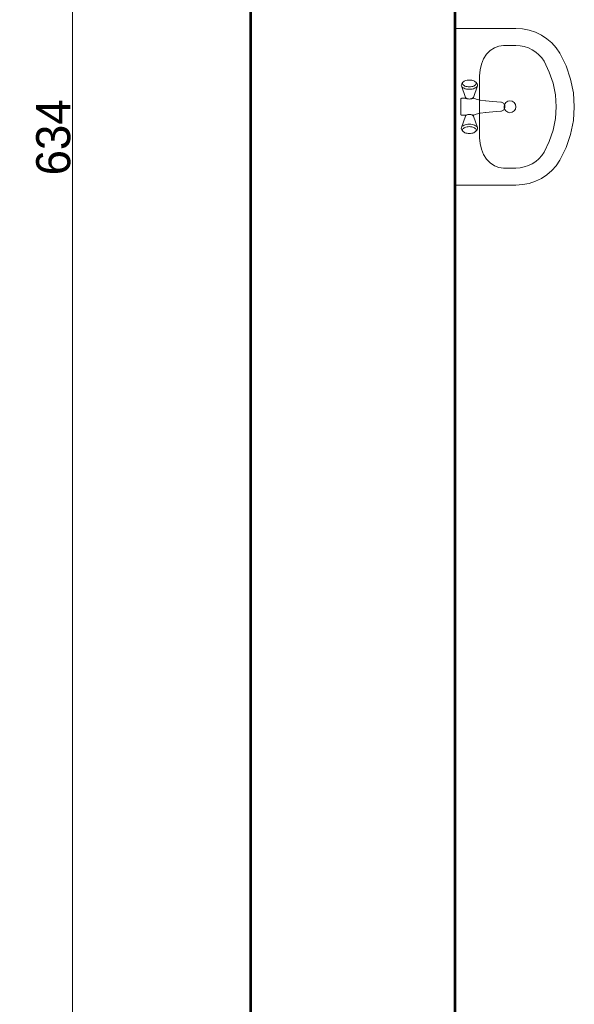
# Model space of a CAD drawing. Header units: inches. Extents: x -21887 to 84279, y -131485 to 67836.
# Tile 239 of 256: x 66622 to 68251, y 36034 to 38926. Entities that reach past the tile are written whole.
import ezdxf

# ---------------------------------------------------------------- set-up
doc = ezdxf.new("R2010")
doc.units = ezdxf.units.IN
doc.header["$MEASUREMENT"] = 0
doc.layers.get('0').update_dxf_attribs({"lineweight": 13})
doc.layers.get('Defpoints').update_dxf_attribs({"lineweight": 13})
for name, color, linetype, lineweight in [('AI_MURY', 7, 'Continuous', 53), ('Dimensioning', 7, 'Continuous', 13), ('Furniture & Equipment', 7, 'Continuous', 13), ('PODCIAGI', 7, 'Continuous', 13)]:
    doc.layers.add(name, color=color, linetype=linetype, lineweight=lineweight)
doc.styles.add('GENERATED_STYLE_7', font='txt')
doc.styles.add('Style-Courier New', font='txt')
doc.dimstyles.new('Dimstyle_4', dxfattribs={"dimtxt": 100, "dimasz": 95, "dimexe": 0, "dimexo": 0, "dimgap": 0.09, "dimtad": 1, "dimdec": 0, "dimlfac": 0.1, "dimzin": 0, "dimdsep": 46, "dimlunit": 5, "dimtxsty": 'GENERATED_STYLE_7', "dimblk": 'ARROWHEAD_6', "dimcen": 0.09, "dimclrd": 161, "dimclre": 161, "dimclrt": 7, "dimadec": 0, "dimazin": 0, "dimtfac": 1, "dimtdec": 0, "dimtmove": 0, "dimatfit": 3, "dimfxl": 0, "dimtolj": 1, "dimtzin": 0, "dimarcsym": 0})

# ---------------------------------------------------------------- blocks, each defined once
blk = doc.blocks.new('Basin 01_59')
at = {"layer": 'Furniture & Equipment', "color": 9, "linetype": 'Continuous'}
for p, q in [((0, 350), (0, 171.8)), ((460, 350), (0, 350)), ((460, 350), (460, 171.8)), ((152.8, 318.2), (152.1, 315)), ((152.8, 318.2), (152.1, 315)), ((153.8, 321.1), (152.8, 318.2)), ((153.8, 321.1), (152.8, 318.2)), ((155.1, 323.5), (153.8, 321.1)), ((155.1, 323.5), (153.8, 321.1)), ((156.5, 325.5), (155.1, 323.5)), ((156.5, 325.5), (155.1, 323.5)), ((158.1, 327), (156.5, 325.5)), ((158.1, 327), (156.5, 325.5)), ((162.6, 330.7), (158.1, 327)), ((162.6, 330.7), (158.1, 327)), ((159.8, 327.9), (158.1, 327)), ((159.8, 327.9), (158.1, 327)), ((161.5, 328.2), (159.8, 327.9)), ((161.5, 328.2), (159.8, 327.9)), ((163.2, 327.9), (161.5, 328.2)), ((163.2, 327.9), (161.5, 328.2)), ((164.6, 331.8), (162.6, 330.7)), ((164.6, 331.8), (162.6, 330.7)), ((164.9, 327), (163.2, 327.9)), ((164.9, 327), (163.2, 327.9)), ((166.7, 332.2), (164.6, 331.8)), ((166.7, 332.2), (164.6, 331.8)), ((166.5, 325.5), (164.9, 327)), ((166.5, 325.5), (164.9, 327)), ((167.9, 323.5), (166.5, 325.5)), ((167.9, 323.5), (166.5, 325.5)), ((168.8, 331.8), (166.7, 332.2)), ((168.8, 331.8), (166.7, 332.2)), ((169.2, 321.1), (167.9, 323.5)), ((169.2, 321.1), (167.9, 323.5)), ((170.8, 330.7), (168.8, 331.8)), ((202.4, 320), (168.8, 331.8)), ((170.8, 330.7), (168.8, 331.8)), ((202.4, 320), (168.8, 331.8)), ((170.2, 318.2), (169.2, 321.1)), ((170.2, 318.2), (169.2, 321.1)), ((170.9, 315), (170.2, 318.2)), ((170.9, 315), (170.2, 318.2)), ((172.7, 329), (170.8, 330.7)), ((172.7, 329), (170.8, 330.7)), ((174.4, 326.6), (172.7, 329)), ((174.4, 326.6), (172.7, 329)), ((175.9, 323.6), (174.4, 326.6)), ((175.9, 323.6), (174.4, 326.6)), ((177.1, 320.2), (175.9, 323.6)), ((177.1, 320.2), (175.9, 323.6)), ((178, 316.4), (177.1, 320.2)), ((178, 316.4), (177.1, 320.2)), ((203.4, 319.5), (202.4, 320)), ((203.4, 319.5), (202.4, 320)), ((204.3, 318.6), (203.4, 319.5)), ((204.3, 318.6), (203.4, 319.5)), ((205.2, 317.4), (204.3, 318.6)), ((205.2, 317.4), (204.3, 318.6)), ((206.7, 318.2), (204.6, 318.2)), ((206.7, 318.2), (204.6, 318.2)), ((205.2, 331.2), (205, 330.7)), ((205.2, 331.2), (205, 330.7)), ((205, 330.7), (205, 330.2)), ((205, 330.7), (205, 330.2)), ((205, 330.2), (205, 318.2)), ((205, 330.2), (205, 318.2)), ((205.4, 331.7), (205.2, 331.2)), ((205.4, 331.7), (205.2, 331.2)), ((205.7, 332.1), (205.4, 331.7)), ((205.7, 332.1), (205.4, 331.7)), ((206.1, 332.5), (205.7, 332.1)), ((206.1, 332.5), (205.7, 332.1)), ((206.5, 332.8), (206.1, 332.5)), ((206.5, 332.8), (206.1, 332.5)), ((207, 333), (206.5, 332.8)), ((207, 333), (206.5, 332.8)), ((207.5, 333.2), (207, 333)), ((207.5, 333.2), (207, 333)), ((208, 333.2), (207.5, 333.2)), ((208, 333.2), (207.5, 333.2)), ((252, 333.2), (208, 333.2)), ((252, 333.2), (208, 333.2)), ((252.5, 333.2), (252, 333.2)), ((252.5, 333.2), (252, 333.2)), ((253, 333), (252.5, 333.2)), ((253, 333), (252.5, 333.2)), ((253.5, 332.8), (253, 333)), ((253.5, 332.8), (253, 333)), ((253.9, 332.5), (253.5, 332.8)), ((253.9, 332.5), (253.5, 332.8)), ((255.4, 318.2), (253.5, 318.2)), ((255.4, 318.2), (253.5, 318.2)), ((254.3, 332.1), (253.9, 332.5)), ((254.3, 332.1), (253.9, 332.5)), ((254.6, 331.7), (254.3, 332.1)), ((254.6, 331.7), (254.3, 332.1)), ((254.8, 331.2), (254.6, 331.7)), ((254.8, 331.2), (254.6, 331.7)), ((255, 330.7), (254.8, 331.2)), ((255, 330.7), (254.8, 331.2)), ((255.7, 318.6), (254.8, 317.4)), ((255.7, 318.6), (254.8, 317.4)), ((255, 330.2), (255, 330.7)), ((255, 330.2), (255, 330.7)), ((255, 318.2), (255, 330.2)), ((255, 318.2), (255, 330.2)), ((256.6, 319.5), (255.7, 318.6)), ((256.6, 319.5), (255.7, 318.6)), ((257.6, 320), (256.6, 319.5)), ((257.6, 320), (256.6, 319.5)), ((257.6, 320), (291.2, 331.8)), ((257.6, 320), (291.2, 331.8)), ((282.9, 320.2), (282, 316.4)), ((282.9, 320.2), (282, 316.4)), ((284.1, 323.6), (282.9, 320.2)), ((284.1, 323.6), (282.9, 320.2)), ((285.6, 326.6), (284.1, 323.6)), ((285.6, 326.6), (284.1, 323.6)), ((287.3, 329), (285.6, 326.6)), ((287.3, 329), (285.6, 326.6)), ((289.2, 330.7), (287.3, 329)), ((289.2, 330.7), (287.3, 329)), ((289.8, 318.2), (289.1, 315)), ((289.8, 318.2), (289.1, 315)), ((291.2, 331.8), (289.2, 330.7)), ((291.2, 331.8), (289.2, 330.7)), ((290.8, 321.1), (289.8, 318.2)), ((290.8, 321.1), (289.8, 318.2)), ((292.1, 323.5), (290.8, 321.1)), ((292.1, 323.5), (290.8, 321.1)), ((293.3, 332.2), (291.2, 331.8)), ((293.3, 332.2), (291.2, 331.8)), ((293.5, 325.5), (292.1, 323.5)), ((293.5, 325.5), (292.1, 323.5)), ((295.4, 331.8), (293.3, 332.2)), ((295.4, 331.8), (293.3, 332.2)), ((295.1, 327), (293.5, 325.5)), ((295.1, 327), (293.5, 325.5)), ((296.8, 327.9), (295.1, 327)), ((296.8, 327.9), (295.1, 327)), ((297.4, 330.7), (295.4, 331.8)), ((297.4, 330.7), (295.4, 331.8)), ((298.5, 328.2), (296.8, 327.9)), ((298.5, 328.2), (296.8, 327.9)), ((297.4, 330.7), (301.9, 327)), ((297.4, 330.7), (301.9, 327)), ((300.2, 327.9), (298.5, 328.2)), ((300.2, 327.9), (298.5, 328.2)), ((301.9, 327), (300.2, 327.9)), ((301.9, 327), (300.2, 327.9)), ((303.5, 325.5), (301.9, 327)), ((303.5, 325.5), (301.9, 327)), ((304.9, 323.5), (303.5, 325.5)), ((304.9, 323.5), (303.5, 325.5)), ((306.2, 321.1), (304.9, 323.5)), ((306.2, 321.1), (304.9, 323.5)), ((307.2, 318.2), (306.2, 321.1)), ((307.2, 318.2), (306.2, 321.1)), ((307.9, 315), (307.2, 318.2)), ((307.9, 315), (307.2, 318.2)), ((151.7, 311.7), (151.5, 308.2)), ((151.7, 311.7), (151.5, 308.2)), ((151.5, 308.2), (151.7, 304.7)), ((151.5, 308.2), (151.7, 304.7)), ((152.1, 315), (151.7, 311.7)), ((152.1, 315), (151.7, 311.7)), ((151.7, 304.7), (152.1, 301.4)), ((151.7, 304.7), (152.1, 301.4)), ((152.1, 301.4), (152.8, 298.2)), ((152.1, 301.4), (152.8, 298.2)), ((152.8, 298.2), (153.8, 295.3)), ((152.8, 298.2), (153.8, 295.3)), ((153.8, 295.3), (155.1, 292.9)), ((153.8, 295.3), (155.1, 292.9)), ((155.1, 292.9), (156.5, 290.9)), ((155.1, 292.9), (156.5, 290.9)), ((156.5, 290.9), (158.1, 289.4)), ((156.5, 290.9), (158.1, 289.4)), ((158.1, 289.4), (159.8, 288.5)), ((162.6, 285.6), (158.1, 289.4)), ((158.1, 289.4), (159.8, 288.5)), ((162.6, 285.6), (158.1, 289.4)), ((163.2, 288.5), (164.9, 289.4)), ((163.2, 288.5), (164.9, 289.4)), ((164.9, 289.4), (166.5, 290.9)), ((164.9, 289.4), (166.5, 290.9)), ((166.5, 290.9), (167.9, 292.9)), ((166.5, 290.9), (167.9, 292.9)), ((167.9, 292.9), (169.2, 295.3)), ((167.9, 292.9), (169.2, 295.3)), ((202.4, 296.4), (168.8, 284.6)), ((202.4, 296.4), (168.8, 284.6)), ((169.2, 295.3), (170.2, 298.2)), ((169.2, 295.3), (170.2, 298.2)), ((170.2, 298.2), (170.9, 301.4)), ((170.2, 298.2), (170.9, 301.4)), ((171.4, 311.7), (170.9, 315)), ((171.4, 311.7), (170.9, 315)), ((170.9, 301.4), (171.4, 304.7)), ((170.9, 301.4), (171.4, 304.7)), ((171.5, 308.2), (171.4, 311.7)), ((171.5, 308.2), (171.4, 311.7)), ((171.4, 304.7), (171.5, 308.2)), ((171.4, 304.7), (171.5, 308.2)), ((172.7, 287.4), (174.4, 289.8)), ((172.7, 287.4), (174.4, 289.8)), ((174.4, 289.8), (175.9, 292.8)), ((174.4, 289.8), (175.9, 292.8)), ((175.9, 292.8), (177.1, 296.2)), ((175.9, 292.8), (177.1, 296.2)), ((177.1, 296.2), (178, 300)), ((177.1, 296.2), (178, 300)), ((178.5, 312.4), (178, 316.4)), ((178.5, 312.4), (178, 316.4)), ((178, 300), (178.5, 304)), ((178, 300), (178.5, 304)), ((178.7, 308.2), (178.5, 312.4)), ((178.7, 308.2), (178.5, 312.4)), ((178.5, 304), (178.7, 308.2)), ((178.5, 304), (178.7, 308.2)), ((202.4, 296.4), (203.4, 296.9)), ((202.4, 296.4), (203.4, 296.9)), ((203.4, 296.9), (204.3, 297.8)), ((203.4, 296.9), (204.3, 297.8)), ((204.3, 297.8), (205.2, 299)), ((204.3, 297.8), (205.2, 299)), ((207.1, 298.2), (204.6, 298.2)), ((207.1, 298.2), (204.6, 298.2)), ((205, 298.2), (205, 296.2)), ((205, 298.2), (205, 296.2)), ((205, 296.2), (205, 295.7)), ((205, 296.2), (205, 295.7)), ((205, 295.7), (205.2, 295.2)), ((205, 295.7), (205.2, 295.2)), ((205.9, 315.9), (205.2, 317.4)), ((205.9, 315.9), (205.2, 317.4)), ((205.2, 299), (205.9, 300.5)), ((205.2, 299), (205.9, 300.5)), ((205.2, 295.2), (208.1, 288.3)), ((205.2, 295.2), (208.1, 288.3)), ((206.5, 314.2), (205.9, 315.9)), ((206.5, 314.2), (205.9, 315.9)), ((205.9, 300.5), (206.5, 302.2)), ((205.9, 300.5), (206.5, 302.2)), ((207, 312.3), (206.5, 314.2)), ((207, 312.3), (206.5, 314.2)), ((206.5, 302.2), (207, 304.1)), ((206.5, 302.2), (207, 304.1)), ((207.2, 310.3), (207, 312.3)), ((207.2, 310.3), (207, 312.3)), ((207, 304.1), (207.2, 306.1)), ((207, 304.1), (207.2, 306.1)), ((207.3, 308.2), (207.2, 310.3)), ((207.3, 308.2), (207.2, 310.3)), ((207.2, 306.1), (207.3, 308.2)), ((207.2, 306.1), (207.3, 308.2)), ((254.8, 295.2), (251.9, 288.3)), ((254.8, 295.2), (251.9, 288.3)), ((252.8, 310.3), (252.7, 308.2)), ((252.8, 310.3), (252.7, 308.2)), ((252.7, 308.2), (252.8, 306.1)), ((252.7, 308.2), (252.8, 306.1)), ((253, 312.3), (252.8, 310.3)), ((253, 312.3), (252.8, 310.3)), ((252.8, 306.1), (253, 304.1)), ((252.8, 306.1), (253, 304.1)), ((253.5, 314.2), (253, 312.3)), ((253.5, 314.2), (253, 312.3)), ((253, 304.1), (253.5, 302.2)), ((253, 304.1), (253.5, 302.2)), ((255.4, 298.2), (253.2, 298.2)), ((255.4, 298.2), (253.2, 298.2)), ((254.1, 315.9), (253.5, 314.2)), ((254.1, 315.9), (253.5, 314.2)), ((253.5, 302.2), (254.1, 300.5)), ((253.5, 302.2), (254.1, 300.5)), ((254.8, 317.4), (254.1, 315.9)), ((254.8, 317.4), (254.1, 315.9)), ((254.1, 300.5), (254.8, 299)), ((254.1, 300.5), (254.8, 299)), ((254.8, 299), (255.7, 297.8)), ((254.8, 299), (255.7, 297.8)), ((254.8, 295.2), (255, 295.7)), ((254.8, 295.2), (255, 295.7)), ((255, 296.2), (255, 298.2)), ((255, 296.2), (255, 298.2)), ((255, 295.7), (255, 296.2)), ((255, 295.7), (255, 296.2)), ((255.7, 297.8), (256.6, 296.9)), ((255.7, 297.8), (256.6, 296.9)), ((256.6, 296.9), (257.6, 296.4)), ((256.6, 296.9), (257.6, 296.4)), ((257.6, 296.4), (291.2, 284.6)), ((257.6, 296.4), (291.2, 284.6)), ((281.5, 312.4), (281.3, 308.2)), ((281.5, 312.4), (281.3, 308.2)), ((281.3, 308.2), (281.5, 304)), ((281.3, 308.2), (281.5, 304)), ((282, 316.4), (281.5, 312.4)), ((282, 316.4), (281.5, 312.4)), ((281.5, 304), (282, 300)), ((281.5, 304), (282, 300)), ((282, 300), (282.9, 296.2)), ((282, 300), (282.9, 296.2)), ((282.9, 296.2), (284.1, 292.8)), ((282.9, 296.2), (284.1, 292.8)), ((284.1, 292.8), (285.6, 289.8)), ((284.1, 292.8), (285.6, 289.8)), ((285.6, 289.8), (287.3, 287.4)), ((285.6, 289.8), (287.3, 287.4)), ((288.6, 311.7), (288.5, 308.2)), ((288.6, 311.7), (288.5, 308.2)), ((288.5, 308.2), (288.6, 304.7)), ((288.5, 308.2), (288.6, 304.7)), ((289.1, 315), (288.6, 311.7)), ((289.1, 315), (288.6, 311.7)), ((288.6, 304.7), (289.1, 301.4)), ((288.6, 304.7), (289.1, 301.4)), ((289.1, 301.4), (289.8, 298.2)), ((289.1, 301.4), (289.8, 298.2)), ((289.8, 298.2), (290.8, 295.3)), ((289.8, 298.2), (290.8, 295.3)), ((290.8, 295.3), (292.1, 292.9)), ((290.8, 295.3), (292.1, 292.9)), ((292.1, 292.9), (293.5, 290.9)), ((292.1, 292.9), (293.5, 290.9)), ((293.5, 290.9), (295.1, 289.4)), ((293.5, 290.9), (295.1, 289.4)), ((295.1, 289.4), (296.8, 288.5)), ((295.1, 289.4), (296.8, 288.5)), ((297.4, 285.6), (301.9, 289.4)), ((297.4, 285.6), (301.9, 289.4)), ((300.2, 288.5), (301.9, 289.4)), ((300.2, 288.5), (301.9, 289.4)), ((301.9, 289.4), (303.5, 290.9)), ((301.9, 289.4), (303.5, 290.9)), ((303.5, 290.9), (304.9, 292.9)), ((303.5, 290.9), (304.9, 292.9)), ((304.9, 292.9), (306.2, 295.3)), ((304.9, 292.9), (306.2, 295.3)), ((306.2, 295.3), (307.2, 298.2)), ((306.2, 295.3), (307.2, 298.2)), ((307.2, 298.2), (307.9, 301.4)), ((307.2, 298.2), (307.9, 301.4)), ((308.3, 311.7), (307.9, 315)), ((308.3, 311.7), (307.9, 315)), ((307.9, 301.4), (308.3, 304.7)), ((307.9, 301.4), (308.3, 304.7)), ((308.5, 308.2), (308.3, 311.7)), ((308.5, 308.2), (308.3, 311.7)), ((308.3, 304.7), (308.5, 308.2)), ((308.3, 304.7), (308.5, 308.2)), ((138.9, 278.2), (138.9, 278.2)), ((321.1, 278.2), (138.9, 278.2)), ((159.8, 288.5), (161.5, 288.2)), ((159.8, 288.5), (161.5, 288.2)), ((161.5, 288.2), (163.2, 288.5)), ((161.5, 288.2), (163.2, 288.5)), ((162.6, 285.6), (164.6, 284.6)), ((162.6, 285.6), (164.6, 284.6)), ((164.6, 284.6), (166.7, 284.2)), ((164.6, 284.6), (166.7, 284.2)), ((166.7, 284.2), (168.8, 284.6)), ((166.7, 284.2), (168.8, 284.6)), ((168.8, 284.6), (170.8, 285.6)), ((168.8, 284.6), (170.8, 285.6)), ((170.8, 285.6), (172.7, 287.4)), ((170.8, 285.6), (172.7, 287.4)), ((208, 288.6), (210.7, 276.6)), ((208, 288.6), (210.7, 276.6)), ((210.7, 276.6), (213, 260.3)), ((210.7, 276.6), (213, 260.3)), ((213, 260.4), (215, 239.3)), ((213, 260.4), (215, 239.3)), ((247, 260.4), (245, 239.3)), ((247, 260.4), (245, 239.3)), ((249.3, 276.6), (247, 260.3)), ((249.3, 276.6), (247, 260.3)), ((252, 288.6), (249.3, 276.6)), ((252, 288.6), (249.3, 276.6)), ((287.3, 287.4), (289.2, 285.6)), ((287.3, 287.4), (289.2, 285.6)), ((289.2, 285.6), (291.2, 284.6)), ((289.2, 285.6), (291.2, 284.6)), ((291.2, 284.6), (293.3, 284.2)), ((291.2, 284.6), (293.3, 284.2)), ((293.3, 284.2), (295.4, 284.6)), ((293.3, 284.2), (295.4, 284.6)), ((295.4, 284.6), (297.4, 285.6)), ((295.4, 284.6), (297.4, 285.6)), ((296.8, 288.5), (298.5, 288.2)), ((296.8, 288.5), (298.5, 288.2)), ((298.5, 288.2), (300.2, 288.5)), ((298.5, 288.2), (300.2, 288.5)), ((215, 239.3), (216.8, 216.1)), ((215, 239.3), (216.8, 216.1)), ((245, 239.3), (243.2, 216.1)), ((245, 239.3), (243.2, 216.1)), ((50, 207.5), (50, 171.8)), ((217, 214), (216.8, 216.1)), ((217, 214), (216.8, 216.1)), ((217, 213.9), (217, 214)), ((217, 213.9), (217, 214)), ((217.6, 211.9), (217, 213.9)), ((217.6, 211.9), (217, 213.9)), ((218.6, 210.1), (217.6, 211.9)), ((218.6, 210.1), (217.6, 211.9)), ((220, 208.3), (218.6, 210.1)), ((220, 208.3), (218.6, 210.1)), ((221.6, 206.9), (220, 208.3)), ((221.6, 206.9), (220, 208.3)), ((223.5, 205.7), (221.6, 206.9)), ((223.5, 205.7), (221.6, 206.9)), ((225.6, 204.9), (223.5, 205.7)), ((225.6, 204.9), (223.5, 205.7)), ((225, 204.9), (223.9, 205.6)), ((226.6, 204.2), (225, 204.9)), ((227.7, 204.3), (225.6, 204.9)), ((227.7, 204.3), (225.6, 204.9)), ((228.3, 203.8), (226.6, 204.2)), ((230, 204.2), (227.7, 204.3)), ((230, 204.2), (227.7, 204.3)), ((230, 203.7), (228.3, 203.8)), ((232.3, 204.3), (230, 204.2)), ((232.3, 204.3), (230, 204.2)), ((231.7, 203.8), (230, 203.7)), ((233.4, 204.2), (231.7, 203.8)), ((234.4, 204.9), (232.3, 204.3)), ((234.4, 204.9), (232.3, 204.3)), ((235, 204.9), (233.4, 204.2)), ((236.5, 205.7), (234.4, 204.9)), ((236.5, 205.7), (234.4, 204.9)), ((236.1, 205.6), (235, 204.9)), ((238.4, 206.9), (236.5, 205.7)), ((238.4, 206.9), (236.5, 205.7)), ((240, 208.3), (238.4, 206.9)), ((240, 208.3), (238.4, 206.9)), ((241.4, 210.1), (240, 208.3)), ((241.4, 210.1), (240, 208.3)), ((242.4, 211.9), (241.4, 210.1)), ((242.4, 211.9), (241.4, 210.1)), ((243, 213.9), (242.4, 211.9)), ((243, 213.9), (242.4, 211.9)), ((243.2, 216.1), (243, 214)), ((243.2, 216.1), (243, 214)), ((243, 213.9), (243, 214)), ((243, 213.9), (243, 214)), ((410, 207.5), (410, 171.8))]:
    blk.add_line(p, q, dxfattribs=at)
at = {"layer": 'Furniture & Equipment', "color": 9, "linetype": 'Continuous', "flags": 128}
for points in [[(138.9, 278.2), (121.6, 276.9), (104.9, 272.8), (89.5, 266.3), (76, 257.5), (65, 246.8), (56.8, 234.5), (51.7, 221.3), (50, 207.5)], [(410, 207.5), (408.3, 221.3), (403.2, 234.5), (395, 246.8), (384, 257.5), (370.5, 266.3), (355.1, 272.8), (338.4, 276.9), (321.1, 278.2)], [(0, 171.8), (1.2, 152.1), (5, 132.7), (11.1, 114.1), (19.5, 96.5), (30.1, 80.2), (42.7, 65.6), (56.9, 52.9), (72.7, 42.3)], [(50, 171.8), (50.8, 159.2), (53.2, 146.8), (57.1, 134.9), (62.5, 123.6), (69.3, 113.2), (77.3, 103.8), (86.4, 95.7), (96.5, 89)], [(363.5, 89), (373.6, 95.7), (382.7, 103.8), (390.7, 113.2), (397.5, 123.6), (402.9, 134.9), (406.8, 146.8), (409.2, 159.2), (410, 171.8)], [(387.3, 42.3), (403.1, 52.9), (417.3, 65.6), (429.9, 80.2), (440.5, 96.5), (448.9, 114.1), (455, 132.7), (458.8, 152.1), (460, 171.8)], [(96.5, 89), (128, 73.4), (161.1, 62.2), (195.3, 55.3), (230, 53), (264.7, 55.3), (298.9, 62.2), (332, 73.4), (363.5, 89)], [(72.7, 42.3), (109.8, 24), (148.8, 10.8), (189.1, 2.7), (230, 0), (270.9, 2.7), (311.2, 10.8), (350.2, 24), (387.3, 42.3)]]:
    blk.add_lwpolyline(points, dxfattribs=at)
at = {"layer": 'Furniture & Equipment', "color": 9, "linetype": 'Continuous'}
blk.add_circle((230, 188.9), 17.5, dxfattribs=at)
blk = doc.blocks.new('ARROWHEAD_6')
at = {"color": 0, "linetype": 'Continuous'}
for p, q in [((-0.5, -0.5), (0.5, 0.5)), ((0, 0), (-1, 0))]:
    blk.add_line(p, q, dxfattribs=at)
blk = doc.blocks.new('*U325')
at = {"layer": 'Defpoints', "color": 0, "linetype": 'Continuous'}
for p in [(66582.8, 55030.7), (67300.5, 55030.7), (67300.5, 33430.7)]:
    blk.add_point(p, dxfattribs=at)
at = {"layer": 'Dimensioning', "color": 161, "linetype": 'Continuous', "lineweight": -2}
for p, q in [((66583, 55030.7), (66582.8, 55030.7)), ((66582.8, 33525.7), (66582.8, 54935.7)), ((66583, 33430.7), (66582.8, 33430.7))]:
    blk.add_line(p, q, dxfattribs=at)
at = {"layer": 'Dimensioning', "color": 161, "linetype": 'Continuous', "lineweight": -2, "xscale": 95, "yscale": 95, "zscale": 95}
for p, rotation in [((66582.8, 55030.7), 90), ((66582.8, 33430.7), 270)]:
    blk.add_blockref('ARROWHEAD_6', p, dxfattribs=dict(at, rotation=rotation))
at = {"layer": 'Dimensioning', "color": 7, "linetype": 'Continuous', "insert": (66526.5, 44230.7), "char_height": 100, "attachment_point": 5, "rotation": 90, "style": 'GENERATED_STYLE_7'}
blk.add_mtext('2160', dxfattribs=at)
blk = doc.blocks.new('*D2266')
at = {"layer": 'Defpoints'}
for p in [(66582.8, 55030.7), (67300.5, 55030.7), (66582.8, 44230.7), (67300.5, 33430.7)]:
    blk.add_point(p, dxfattribs=at)
at = {"layer": 'Dimensioning', "color": 161, "linetype": 'Continuous'}
blk.add_blockref('*U325', (0, 0), dxfattribs=at)
blk = doc.blocks.new('*U613')
at = {"layer": 'Defpoints', "color": 0, "linetype": 'Continuous'}
for p in [(66776.9, 41750.7), (67300.5, 41750.7), (67300.5, 35410.7)]:
    blk.add_point(p, dxfattribs=at)
at = {"layer": 'Dimensioning', "color": 161, "linetype": 'Continuous', "lineweight": -2}
for p, q in [((66777.1, 41750.7), (66776.9, 41750.7)), ((66776.9, 35505.7), (66776.9, 41655.7)), ((66777.1, 35410.7), (66776.9, 35410.7))]:
    blk.add_line(p, q, dxfattribs=at)
at = {"layer": 'Dimensioning', "color": 161, "linetype": 'Continuous', "lineweight": -2, "xscale": 95, "yscale": 95, "zscale": 95}
for p, rotation in [((66776.9, 41750.7), 90), ((66776.9, 35410.7), 270)]:
    blk.add_blockref('ARROWHEAD_6', p, dxfattribs=dict(at, rotation=rotation))
at = {"layer": 'Dimensioning', "color": 7, "linetype": 'Continuous', "insert": (66720.6, 38580.7), "char_height": 100, "attachment_point": 5, "rotation": 90, "style": 'GENERATED_STYLE_7'}
blk.add_mtext('634', dxfattribs=at)
blk = doc.blocks.new('*D2837')
at = {"layer": 'Defpoints'}
for p in [(66776.9, 41750.7), (67300.5, 41750.7), (66776.9, 38580.7), (67300.5, 35410.7)]:
    blk.add_point(p, dxfattribs=at)
at = {"layer": 'Dimensioning', "color": 161, "linetype": 'Continuous'}
blk.add_blockref('*U613', (0, 0), dxfattribs=at)

msp = doc.modelspace()

# ---------------------------------------------------------------- linework, layer by layer
at = {"layer": 'AI_MURY', "color": 7, "linetype": 'Continuous'}
for p, q in [((67300.5, 35410.7), (67300.5, 41750.7)), ((67900.5, 35205.7), (67900.5, 39130.7))]:
    msp.add_line(p, q, dxfattribs=at)

# ---------------------------------------------------------------- block references
at = {"layer": 'PODCIAGI', "rotation": 90}
msp.add_blockref('Basin 01_59', (68250.5, 38440.7), dxfattribs=at)

# ---------------------------------------------------------------- dimensions: what is measured, and where the dimension line sits
at = {"layer": 'Dimensioning', "color": 161, "linetype": 'Continuous'}
for base, p1, p2, picture, middle in [((66582.8, 55030.7), (67300.5, 33430.7), (67300.5, 55030.7), '*D2266', (66582.8, 44230.7)), ((66776.9, 41750.7), (67300.5, 35410.7), (67300.5, 41750.7), '*D2837', (66776.9, 38580.7))]:
    dim = msp.add_linear_dim(base=base, p1=p1, p2=p2, angle=90, dimstyle='Dimstyle_4', override={"dimtxsty": 'Style-Courier New', "dimclrd": 0, "dimclre": 161, "dimlwe": 0}, dxfattribs=at)
    dim.commit()
    dim.dimension.update_dxf_attribs({"geometry": picture, "text_midpoint": middle, "dimtype": 128})

doc.saveas('drawing.dxf')
